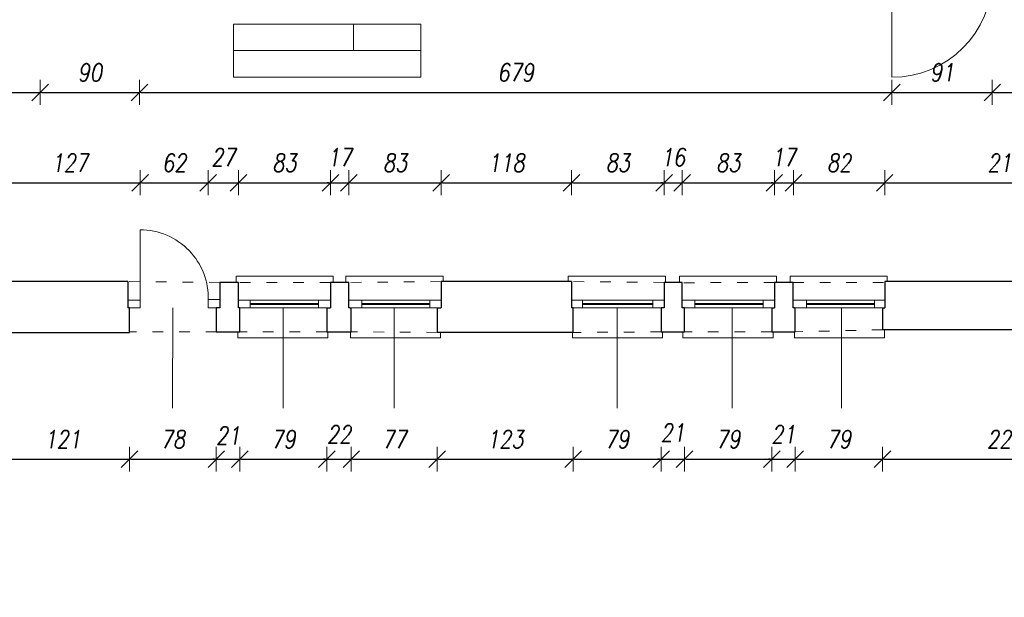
# Model space of a CAD drawing. Header units: millimetres. Extents: x -60479 to 14193, y -32440 to 949.
# Tile 30 of 68: x -37701 to -28816, y -13759 to -8543. Entities that reach past the tile are written whole.
import ezdxf

# ---------------------------------------------------------------- set-up
doc = ezdxf.new("R2010")
doc.units = ezdxf.units.MM
doc.header["$LTSCALE"] = 8
doc.linetypes.add('ACAD_ISO03W100', pattern=[30, 12, -18])
doc.layers.get('Defpoints').update_dxf_attribs({"lineweight": 0})
for name, color, linetype, lineweight in [('A_DIMEN', 7, 'Continuous', 0), ('BAM_OPISY POWIERZCHNI', 40, 'Continuous', 0), ('instalacje', 6, 'Continuous', 0), ('parter_dzwi i okna', 3, 'Continuous', 0), ('parter_parapet', 6, 'Continuous', 0), ('parter_podciąg', 2, 'ACAD_ISO03W100', 0), ('parter_rzut', 7, 'Continuous', 30), ('wymiarowanie', 4, 'Continuous', 0)]:
    doc.layers.add(name, color=color, linetype=linetype, lineweight=lineweight)
doc.styles.add('ROMANS1', font='romans.shx', dxfattribs={"width": 0.8, "oblique": 10})
doc.dimstyles.new('NARCH100', dxfattribs={"dimscale": 100, "dimtxt": 1.6, "dimasz": 0.15, "dimexe": 0, "dimexo": 0, "dimgap": 1, "dimtad": 1, "dimdec": 0, "dimlfac": 0.1, "dimrnd": 1, "dimdsep": 46, "dimtxsty": 'ROMANS1', "dimblk": 'wym', "dimcen": -1.5, "dimse1": 1, "dimse2": 1, "dimclrd": 4, "dimclre": 4, "dimclrt": 3, "dimadec": 0, "dimazin": 0, "dimtfac": 0.04, "dimtdec": 0, "dimtmove": 2, "dimatfit": 3, "dimldrblk": 'wym', "dimfxl": 0, "dimtolj": 1, "dimarcsym": 0})

# ---------------------------------------------------------------- blocks, each defined once
blk = doc.blocks.new('wym')
at = {"layer": 'A_DIMEN', "color": 4, "ltscale": 100}
for p, q in [((0, -7.5), (0, 7.5)), ((-5, -5), (5, 5)), ((-5, 0), (5, 0))]:
    blk.add_line(p, q, dxfattribs=at)
blk = doc.blocks.new('*D216')
at = {"layer": 'Defpoints', "color": 0, "transparency": 16777216}
for p in [(-37916.2, -11367.2, 22637.2), (-36710.8, -11367.2, 22637.2), (-36710.8, -12512.1)]:
    blk.add_point(p, dxfattribs=at)
at = {"layer": 'instalacje', "color": 4, "lineweight": -2, "transparency": 16777216}
blk.add_line((-37901.2, -12512.1), (-36725.8, -12512.1), dxfattribs=at)
at = {"layer": 'instalacje', "color": 4, "lineweight": -2, "transparency": 16777216, "xscale": 15, "yscale": 15, "zscale": 15, "rotation": 179.9999999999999}
blk.add_blockref('wym', (-37916.2, -12512.1), dxfattribs=at)
at = {"layer": 'instalacje', "color": 4, "lineweight": -2, "transparency": 16777216, "xscale": 15, "yscale": 15, "zscale": 15}
blk.add_blockref('wym', (-36710.8, -12512.1), dxfattribs=at)
at = {"layer": 'instalacje', "color": 3, "transparency": 16777216, "insert": (-37313.5, -12332.1), "char_height": 160, "attachment_point": 5, "style": 'ROMANS1'}
blk.add_mtext('\\A1;121', dxfattribs=at)
blk = doc.blocks.new('*D217')
at = {"layer": 'Defpoints', "color": 0, "transparency": 16777216}
for p in [(-36710.8, -11367.2, 22637.2), (-35926.4, -11362.9), (-35926.4, -12512.1)]:
    blk.add_point(p, dxfattribs=at)
at = {"layer": 'instalacje', "color": 4, "lineweight": -2, "transparency": 16777216}
blk.add_line((-36695.8, -12512.1), (-35941.4, -12512.1), dxfattribs=at)
at = {"layer": 'instalacje', "color": 4, "lineweight": -2, "transparency": 16777216, "xscale": 15, "yscale": 15, "zscale": 15, "rotation": 179.9999999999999}
blk.add_blockref('wym', (-36710.8, -12512.1), dxfattribs=at)
at = {"layer": 'instalacje', "color": 4, "lineweight": -2, "transparency": 16777216, "xscale": 15, "yscale": 15, "zscale": 15}
blk.add_blockref('wym', (-35926.4, -12512.1), dxfattribs=at)
at = {"layer": 'instalacje', "color": 3, "transparency": 16777216, "insert": (-36318.6, -12332.1), "char_height": 160, "attachment_point": 5, "style": 'ROMANS1'}
blk.add_mtext('\\A1;78', dxfattribs=at)
blk = doc.blocks.new('*D218')
at = {"layer": 'Defpoints', "color": 0, "transparency": 16777216}
for p in [(-35926.4, -11362.9), (-35714.9, -11362.6), (-35714.9, -12512.1)]:
    blk.add_point(p, dxfattribs=at)
at = {"layer": 'instalacje', "color": 4, "lineweight": -2, "transparency": 16777216}
for p, q in [((-35941.4, -12512.1), (-35956.4, -12512.1)), ((-35926.4, -12512.1), (-35714.9, -12512.1)), ((-35699.9, -12512.1), (-35684.9, -12512.1))]:
    blk.add_line(p, q, dxfattribs=at)
at = {"layer": 'instalacje', "color": 4, "lineweight": -2, "transparency": 16777216, "xscale": 15, "yscale": 15, "zscale": 15}
for p, rotation in [((-35926.4, -12512.1), 359.9999999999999), ((-35714.9, -12512.1), 179.9999999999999)]:
    blk.add_blockref('wym', p, dxfattribs=dict(at, rotation=rotation))
at = {"layer": 'instalacje', "color": 3, "transparency": 16777216, "insert": (-35820.6, -12299.3), "char_height": 160, "attachment_point": 5, "style": 'ROMANS1'}
blk.add_mtext('\\A1;21', dxfattribs=at)
blk = doc.blocks.new('*D219')
at = {"layer": 'Defpoints', "color": 0, "transparency": 16777216}
for p in [(-35714.9, -11362.6), (-34929.2, -11362.9), (-34929.2, -12512.1)]:
    blk.add_point(p, dxfattribs=at)
at = {"layer": 'instalacje', "color": 4, "lineweight": -2, "transparency": 16777216}
blk.add_line((-35699.9, -12512.1), (-34944.2, -12512.1), dxfattribs=at)
at = {"layer": 'instalacje', "color": 4, "lineweight": -2, "transparency": 16777216, "xscale": 15, "yscale": 15, "zscale": 15, "rotation": 179.9999999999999}
blk.add_blockref('wym', (-35714.9, -12512.1), dxfattribs=at)
at = {"layer": 'instalacje', "color": 4, "lineweight": -2, "transparency": 16777216, "xscale": 15, "yscale": 15, "zscale": 15}
blk.add_blockref('wym', (-34929.2, -12512.1), dxfattribs=at)
at = {"layer": 'instalacje', "color": 3, "transparency": 16777216, "insert": (-35322, -12332.1), "char_height": 160, "attachment_point": 5, "style": 'ROMANS1'}
blk.add_mtext('\\A1;79', dxfattribs=at)
blk = doc.blocks.new('*D220')
at = {"layer": 'Defpoints', "color": 0, "transparency": 16777216}
for p in [(-34929.2, -11362.9), (-34708.2, -11362.1), (-34708.2, -12512.1)]:
    blk.add_point(p, dxfattribs=at)
at = {"layer": 'instalacje', "color": 4, "lineweight": -2, "transparency": 16777216}
for p, q in [((-34944.2, -12512.1), (-34959.2, -12512.1)), ((-34929.2, -12512.1), (-34708.2, -12512.1)), ((-34693.2, -12512.1), (-34678.2, -12512.1))]:
    blk.add_line(p, q, dxfattribs=at)
at = {"layer": 'instalacje', "color": 4, "lineweight": -2, "transparency": 16777216, "xscale": 15, "yscale": 15, "zscale": 15}
for p, rotation in [((-34929.2, -12512.1), 359.9999999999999), ((-34708.2, -12512.1), 179.9999999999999)]:
    blk.add_blockref('wym', p, dxfattribs=dict(at, rotation=rotation))
at = {"layer": 'instalacje', "color": 3, "transparency": 16777216, "insert": (-34818.7, -12287.9), "char_height": 160, "attachment_point": 5, "style": 'ROMANS1'}
blk.add_mtext('\\A1;22', dxfattribs=at)
blk = doc.blocks.new('*D221')
at = {"layer": 'Defpoints', "color": 0, "transparency": 16777216}
for p in [(-34708.2, -11362.1), (-33933.2, -11367.2, 22637.2), (-33933.2, -12512.1)]:
    blk.add_point(p, dxfattribs=at)
at = {"layer": 'instalacje', "color": 4, "lineweight": -2, "transparency": 16777216}
blk.add_line((-34693.2, -12512.1), (-33948.2, -12512.1), dxfattribs=at)
at = {"layer": 'instalacje', "color": 4, "lineweight": -2, "transparency": 16777216, "xscale": 15, "yscale": 15, "zscale": 15, "rotation": 179.9999999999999}
blk.add_blockref('wym', (-34708.2, -12512.1), dxfattribs=at)
at = {"layer": 'instalacje', "color": 4, "lineweight": -2, "transparency": 16777216, "xscale": 15, "yscale": 15, "zscale": 15}
blk.add_blockref('wym', (-33933.2, -12512.1), dxfattribs=at)
at = {"layer": 'instalacje', "color": 3, "transparency": 16777216, "insert": (-34320.7, -12332.1), "char_height": 160, "attachment_point": 5, "style": 'ROMANS1'}
blk.add_mtext('\\A1;77', dxfattribs=at)
blk = doc.blocks.new('*D222')
at = {"layer": 'Defpoints', "color": 0, "transparency": 16777216}
for p in [(-33933.2, -11367.2, 22637.2), (-32706.1, -11367.2, 22637.2), (-32706.1, -12512.1)]:
    blk.add_point(p, dxfattribs=at)
at = {"layer": 'instalacje', "color": 4, "lineweight": -2, "transparency": 16777216}
blk.add_line((-33918.2, -12512.1), (-32721.1, -12512.1), dxfattribs=at)
at = {"layer": 'instalacje', "color": 4, "lineweight": -2, "transparency": 16777216, "xscale": 15, "yscale": 15, "zscale": 15, "rotation": 179.9999999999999}
blk.add_blockref('wym', (-33933.2, -12512.1), dxfattribs=at)
at = {"layer": 'instalacje', "color": 4, "lineweight": -2, "transparency": 16777216, "xscale": 15, "yscale": 15, "zscale": 15}
blk.add_blockref('wym', (-32706.1, -12512.1), dxfattribs=at)
at = {"layer": 'instalacje', "color": 3, "transparency": 16777216, "insert": (-33319.7, -12332.1), "char_height": 160, "attachment_point": 5, "style": 'ROMANS1'}
blk.add_mtext('\\A1;123', dxfattribs=at)
blk = doc.blocks.new('*D223')
at = {"layer": 'Defpoints', "color": 0, "transparency": 16777216}
for p in [(-32706.1, -11367.2, 22637.2), (-31913.2, -11362.9), (-31913.2, -12512.1)]:
    blk.add_point(p, dxfattribs=at)
at = {"layer": 'instalacje', "color": 4, "lineweight": -2, "transparency": 16777216}
blk.add_line((-32691.1, -12512.1), (-31928.2, -12512.1), dxfattribs=at)
at = {"layer": 'instalacje', "color": 4, "lineweight": -2, "transparency": 16777216, "xscale": 15, "yscale": 15, "zscale": 15, "rotation": 179.9999999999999}
blk.add_blockref('wym', (-32706.1, -12512.1), dxfattribs=at)
at = {"layer": 'instalacje', "color": 4, "lineweight": -2, "transparency": 16777216, "xscale": 15, "yscale": 15, "zscale": 15}
blk.add_blockref('wym', (-31913.2, -12512.1), dxfattribs=at)
at = {"layer": 'instalacje', "color": 3, "transparency": 16777216, "insert": (-32309.6, -12332.1), "char_height": 160, "attachment_point": 5, "style": 'ROMANS1'}
blk.add_mtext('\\A1;79', dxfattribs=at)
blk = doc.blocks.new('*D224')
at = {"layer": 'Defpoints', "color": 0, "transparency": 16777216}
for p in [(-31913.2, -11362.9), (-31701.6, -11362.6), (-31701.6, -12512.1)]:
    blk.add_point(p, dxfattribs=at)
at = {"layer": 'instalacje', "color": 4, "lineweight": -2, "transparency": 16777216}
for p, q in [((-31928.2, -12512.1), (-31943.2, -12512.1)), ((-31913.2, -12512.1), (-31701.6, -12512.1)), ((-31686.6, -12512.1), (-31671.6, -12512.1))]:
    blk.add_line(p, q, dxfattribs=at)
at = {"layer": 'instalacje', "color": 4, "lineweight": -2, "transparency": 16777216, "xscale": 15, "yscale": 15, "zscale": 15}
for p, rotation in [((-31913.2, -12512.1), 359.9999999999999), ((-31701.6, -12512.1), 179.9999999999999)]:
    blk.add_blockref('wym', p, dxfattribs=dict(at, rotation=rotation))
at = {"layer": 'instalacje', "color": 3, "transparency": 16777216, "insert": (-31807.4, -12272.7), "char_height": 160, "attachment_point": 5, "style": 'ROMANS1'}
blk.add_mtext('\\A1;21', dxfattribs=at)
blk = doc.blocks.new('*D225')
at = {"layer": 'Defpoints', "color": 0, "transparency": 16777216}
for p in [(-31701.6, -11362.6), (-30913.6, -11362.9), (-30913.6, -12512.1)]:
    blk.add_point(p, dxfattribs=at)
at = {"layer": 'instalacje', "color": 4, "lineweight": -2, "transparency": 16777216}
blk.add_line((-31686.6, -12512.1), (-30928.6, -12512.1), dxfattribs=at)
at = {"layer": 'instalacje', "color": 4, "lineweight": -2, "transparency": 16777216, "xscale": 15, "yscale": 15, "zscale": 15, "rotation": 179.9999999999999}
blk.add_blockref('wym', (-31701.6, -12512.1), dxfattribs=at)
at = {"layer": 'instalacje', "color": 4, "lineweight": -2, "transparency": 16777216, "xscale": 15, "yscale": 15, "zscale": 15}
blk.add_blockref('wym', (-30913.6, -12512.1), dxfattribs=at)
at = {"layer": 'instalacje', "color": 3, "transparency": 16777216, "insert": (-31307.6, -12332.1), "char_height": 160, "attachment_point": 5, "style": 'ROMANS1'}
blk.add_mtext('\\A1;79', dxfattribs=at)
blk = doc.blocks.new('*D226')
at = {"layer": 'Defpoints', "color": 0, "transparency": 16777216}
for p in [(-30913.6, -11362.9), (-30703, -11362.1), (-30703, -12512.1)]:
    blk.add_point(p, dxfattribs=at)
at = {"layer": 'instalacje', "color": 4, "lineweight": -2, "transparency": 16777216}
for p, q in [((-30928.6, -12512.1), (-30943.6, -12512.1)), ((-30913.6, -12512.1), (-30703, -12512.1)), ((-30688, -12512.1), (-30673, -12512.1))]:
    blk.add_line(p, q, dxfattribs=at)
at = {"layer": 'instalacje', "color": 4, "lineweight": -2, "transparency": 16777216, "xscale": 15, "yscale": 15, "zscale": 15}
for p, rotation in [((-30913.6, -12512.1), 359.9999999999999), ((-30703, -12512.1), 179.9999999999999)]:
    blk.add_blockref('wym', p, dxfattribs=dict(at, rotation=rotation))
at = {"layer": 'instalacje', "color": 3, "transparency": 16777216, "insert": (-30808.3, -12287.8), "char_height": 160, "attachment_point": 5, "style": 'ROMANS1'}
blk.add_mtext('\\A1;21', dxfattribs=at)
blk = doc.blocks.new('*D227')
at = {"layer": 'Defpoints', "color": 0, "transparency": 16777216}
for p in [(-30703, -11362.1), (-29913.9, -11343.2, 22637.2), (-29913.9, -12512.1)]:
    blk.add_point(p, dxfattribs=at)
at = {"layer": 'instalacje', "color": 4, "lineweight": -2, "transparency": 16777216}
blk.add_line((-30688, -12512.1), (-29928.9, -12512.1), dxfattribs=at)
at = {"layer": 'instalacje', "color": 4, "lineweight": -2, "transparency": 16777216, "xscale": 15, "yscale": 15, "zscale": 15, "rotation": 179.9999999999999}
blk.add_blockref('wym', (-30703, -12512.1), dxfattribs=at)
at = {"layer": 'instalacje', "color": 4, "lineweight": -2, "transparency": 16777216, "xscale": 15, "yscale": 15, "zscale": 15}
blk.add_blockref('wym', (-29913.9, -12512.1), dxfattribs=at)
at = {"layer": 'instalacje', "color": 3, "transparency": 16777216, "insert": (-30308.5, -12332.1), "char_height": 160, "attachment_point": 5, "style": 'ROMANS1'}
blk.add_mtext('\\A1;79', dxfattribs=at)
blk = doc.blocks.new('*D387')
at = {"layer": 'Defpoints', "color": 0, "transparency": 16777216}
for p in [(-29913.9, -11343.2, 22637.2), (-27701.9, -11343.2, 22637.2), (-27701.9, -12512.1)]:
    blk.add_point(p, dxfattribs=at)
at = {"layer": 'instalacje', "color": 4, "lineweight": -2, "transparency": 16777216}
blk.add_line((-29898.9, -12512.1), (-27716.9, -12512.1), dxfattribs=at)
at = {"layer": 'instalacje', "color": 4, "lineweight": -2, "transparency": 16777216, "xscale": 15, "yscale": 15, "zscale": 15, "rotation": 179.9999999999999}
blk.add_blockref('wym', (-29913.9, -12512.1), dxfattribs=at)
at = {"layer": 'instalacje', "color": 4, "lineweight": -2, "transparency": 16777216, "xscale": 15, "yscale": 15, "zscale": 15}
blk.add_blockref('wym', (-27701.9, -12512.1), dxfattribs=at)
at = {"layer": 'instalacje', "color": 3, "transparency": 16777216, "insert": (-28807.9, -12332.1), "char_height": 160, "attachment_point": 5, "style": 'ROMANS1'}
blk.add_mtext('\\A1;221', dxfattribs=at)
blk = doc.blocks.new('*D750')
at = {"layer": 'Defpoints', "color": 0, "transparency": 16777216}
for p in [(-36614.4, -10015.9), (-37884.4, -11076.6), (-36614.4, -11076.7)]:
    blk.add_point(p, dxfattribs=at)
at = {"layer": 'instalacje', "color": 4, "lineweight": -2, "transparency": 16777216}
blk.add_line((-37869.4, -10015.9), (-36629.4, -10015.9), dxfattribs=at)
at = {"layer": 'instalacje', "color": 4, "lineweight": -2, "transparency": 16777216, "xscale": 15, "yscale": 15, "zscale": 15, "rotation": 179.9999999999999}
blk.add_blockref('wym', (-37884.4, -10015.9), dxfattribs=at)
at = {"layer": 'instalacje', "color": 4, "lineweight": -2, "transparency": 16777216, "xscale": 15, "yscale": 15, "zscale": 15}
blk.add_blockref('wym', (-36614.4, -10015.9), dxfattribs=at)
at = {"layer": 'instalacje', "color": 3, "transparency": 16777216, "insert": (-37249.4, -9835.9), "char_height": 160, "attachment_point": 5, "style": 'ROMANS1'}
blk.add_mtext('\\A1;127', dxfattribs=at)
blk = doc.blocks.new('*D751')
at = {"layer": 'Defpoints', "color": 0, "transparency": 16777216}
for p in [(-35998.8, -10015.9), (-36614.4, -11076.7), (-35998.8, -11069.4)]:
    blk.add_point(p, dxfattribs=at)
at = {"layer": 'instalacje', "color": 4, "lineweight": -2, "transparency": 16777216}
blk.add_line((-36599.4, -10015.9), (-36013.8, -10015.9), dxfattribs=at)
at = {"layer": 'instalacje', "color": 4, "lineweight": -2, "transparency": 16777216, "xscale": 15, "yscale": 15, "zscale": 15, "rotation": 179.9999999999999}
blk.add_blockref('wym', (-36614.4, -10015.9), dxfattribs=at)
at = {"layer": 'instalacje', "color": 4, "lineweight": -2, "transparency": 16777216, "xscale": 15, "yscale": 15, "zscale": 15}
blk.add_blockref('wym', (-35998.8, -10015.9), dxfattribs=at)
at = {"layer": 'instalacje', "color": 3, "transparency": 16777216, "insert": (-36306.6, -9835.9), "char_height": 160, "attachment_point": 5, "style": 'ROMANS1'}
blk.add_mtext('\\A1;62', dxfattribs=at)
blk = doc.blocks.new('*D752')
at = {"layer": 'Defpoints', "color": 0, "transparency": 16777216}
for p in [(-35726.9, -10015.9), (-35998.8, -11069.4), (-35726.9, -11076.7)]:
    blk.add_point(p, dxfattribs=at)
at = {"layer": 'instalacje', "color": 4, "lineweight": -2, "transparency": 16777216}
blk.add_line((-35983.8, -10015.9), (-35741.9, -10015.9), dxfattribs=at)
at = {"layer": 'instalacje', "color": 4, "lineweight": -2, "transparency": 16777216, "xscale": 15, "yscale": 15, "zscale": 15, "rotation": 179.9999999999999}
blk.add_blockref('wym', (-35998.8, -10015.9), dxfattribs=at)
at = {"layer": 'instalacje', "color": 4, "lineweight": -2, "transparency": 16777216, "xscale": 15, "yscale": 15, "zscale": 15}
blk.add_blockref('wym', (-35726.9, -10015.9), dxfattribs=at)
at = {"layer": 'instalacje', "color": 3, "transparency": 16777216, "insert": (-35862.9, -9785.9), "char_height": 160, "attachment_point": 5, "style": 'ROMANS1'}
blk.add_mtext('\\A1;27', dxfattribs=at)
blk = doc.blocks.new('*D753')
at = {"layer": 'Defpoints', "color": 0, "transparency": 16777216}
for p in [(-34897, -10015.9), (-35726.9, -11076.7), (-34897, -11076.6)]:
    blk.add_point(p, dxfattribs=at)
at = {"layer": 'instalacje', "color": 4, "lineweight": -2, "transparency": 16777216}
blk.add_line((-35711.9, -10015.9), (-34912, -10015.9), dxfattribs=at)
at = {"layer": 'instalacje', "color": 4, "lineweight": -2, "transparency": 16777216, "xscale": 15, "yscale": 15, "zscale": 15, "rotation": 179.9999999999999}
blk.add_blockref('wym', (-35726.9, -10015.9), dxfattribs=at)
at = {"layer": 'instalacje', "color": 4, "lineweight": -2, "transparency": 16777216, "xscale": 15, "yscale": 15, "zscale": 15}
blk.add_blockref('wym', (-34897, -10015.9), dxfattribs=at)
at = {"layer": 'instalacje', "color": 3, "transparency": 16777216, "insert": (-35312, -9835.9), "char_height": 160, "attachment_point": 5, "style": 'ROMANS1'}
blk.add_mtext('\\A1;83', dxfattribs=at)
blk = doc.blocks.new('*D754')
at = {"layer": 'Defpoints', "color": 0, "transparency": 16777216}
for p in [(-34729.5, -10015.9), (-34897, -11076.6), (-34729.5, -11076.6)]:
    blk.add_point(p, dxfattribs=at)
at = {"layer": 'instalacje', "color": 4, "lineweight": -2, "transparency": 16777216}
for p, q in [((-34912, -10015.9), (-34927, -10015.9)), ((-34897, -10015.9), (-34729.5, -10015.9)), ((-34714.5, -10015.9), (-34699.5, -10015.9))]:
    blk.add_line(p, q, dxfattribs=at)
at = {"layer": 'instalacje', "color": 4, "lineweight": -2, "transparency": 16777216, "xscale": 15, "yscale": 15, "zscale": 15}
for p, rotation in [((-34897, -10015.9), 359.9999999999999), ((-34729.5, -10015.9), 179.9999999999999)]:
    blk.add_blockref('wym', p, dxfattribs=dict(at, rotation=rotation))
at = {"layer": 'instalacje', "color": 3, "transparency": 16777216, "insert": (-34813.2, -9785.9), "char_height": 160, "attachment_point": 5, "style": 'ROMANS1'}
blk.add_mtext('\\A1;17', dxfattribs=at)
blk = doc.blocks.new('*D755')
at = {"layer": 'Defpoints', "color": 0, "transparency": 16777216}
for p in [(-33897.3, -10015.9), (-34729.5, -11076.6), (-33897.3, -11076.6)]:
    blk.add_point(p, dxfattribs=at)
at = {"layer": 'instalacje', "color": 4, "lineweight": -2, "transparency": 16777216}
blk.add_line((-34714.5, -10015.9), (-33912.3, -10015.9), dxfattribs=at)
at = {"layer": 'instalacje', "color": 4, "lineweight": -2, "transparency": 16777216, "xscale": 15, "yscale": 15, "zscale": 15, "rotation": 179.9999999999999}
blk.add_blockref('wym', (-34729.5, -10015.9), dxfattribs=at)
at = {"layer": 'instalacje', "color": 4, "lineweight": -2, "transparency": 16777216, "xscale": 15, "yscale": 15, "zscale": 15}
blk.add_blockref('wym', (-33897.3, -10015.9), dxfattribs=at)
at = {"layer": 'instalacje', "color": 3, "transparency": 16777216, "insert": (-34313.4, -9835.9), "char_height": 160, "attachment_point": 5, "style": 'ROMANS1'}
blk.add_mtext('\\A1;83', dxfattribs=at)
blk = doc.blocks.new('*D756')
at = {"layer": 'Defpoints', "color": 0, "transparency": 16777216}
for p in [(-32720.8, -10015.9), (-33897.3, -11076.6), (-32720.8, -11076.7)]:
    blk.add_point(p, dxfattribs=at)
at = {"layer": 'instalacje', "color": 4, "lineweight": -2, "transparency": 16777216}
blk.add_line((-33882.3, -10015.9), (-32735.8, -10015.9), dxfattribs=at)
at = {"layer": 'instalacje', "color": 4, "lineweight": -2, "transparency": 16777216, "xscale": 15, "yscale": 15, "zscale": 15, "rotation": 179.9999999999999}
blk.add_blockref('wym', (-33897.3, -10015.9), dxfattribs=at)
at = {"layer": 'instalacje', "color": 4, "lineweight": -2, "transparency": 16777216, "xscale": 15, "yscale": 15, "zscale": 15}
blk.add_blockref('wym', (-32720.8, -10015.9), dxfattribs=at)
at = {"layer": 'instalacje', "color": 3, "transparency": 16777216, "insert": (-33309, -9835.9), "char_height": 160, "attachment_point": 5, "style": 'ROMANS1'}
blk.add_mtext('\\A1;118', dxfattribs=at)
blk = doc.blocks.new('*D757')
at = {"layer": 'Defpoints', "color": 0, "transparency": 16777216}
for p in [(-31886, -10015.9), (-32720.8, -11076.7), (-31886, -11076.6)]:
    blk.add_point(p, dxfattribs=at)
at = {"layer": 'instalacje', "color": 4, "lineweight": -2, "transparency": 16777216}
blk.add_line((-32705.8, -10015.9), (-31901, -10015.9), dxfattribs=at)
at = {"layer": 'instalacje', "color": 4, "lineweight": -2, "transparency": 16777216, "xscale": 15, "yscale": 15, "zscale": 15, "rotation": 179.9999999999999}
blk.add_blockref('wym', (-32720.8, -10015.9), dxfattribs=at)
at = {"layer": 'instalacje', "color": 4, "lineweight": -2, "transparency": 16777216, "xscale": 15, "yscale": 15, "zscale": 15}
blk.add_blockref('wym', (-31886, -10015.9), dxfattribs=at)
at = {"layer": 'instalacje', "color": 3, "transparency": 16777216, "insert": (-32303.4, -9835.9), "char_height": 160, "attachment_point": 5, "style": 'ROMANS1'}
blk.add_mtext('\\A1;83', dxfattribs=at)
blk = doc.blocks.new('*D758')
at = {"layer": 'Defpoints', "color": 0, "transparency": 16777216}
for p in [(-31723.3, -10015.9), (-31886, -11076.6), (-31723.3, -11076.7)]:
    blk.add_point(p, dxfattribs=at)
at = {"layer": 'instalacje', "color": 4, "lineweight": -2, "transparency": 16777216}
for p, q in [((-31901, -10015.9), (-31916, -10015.9)), ((-31886, -10015.9), (-31723.3, -10015.9)), ((-31708.3, -10015.9), (-31693.3, -10015.9))]:
    blk.add_line(p, q, dxfattribs=at)
at = {"layer": 'instalacje', "color": 4, "lineweight": -2, "transparency": 16777216, "xscale": 15, "yscale": 15, "zscale": 15}
for p, rotation in [((-31886, -10015.9), 359.9999999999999), ((-31723.3, -10015.9), 179.9999999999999)]:
    blk.add_blockref('wym', p, dxfattribs=dict(at, rotation=rotation))
at = {"layer": 'instalacje', "color": 3, "transparency": 16777216, "insert": (-31804.7, -9785.9), "char_height": 160, "attachment_point": 5, "style": 'ROMANS1'}
blk.add_mtext('\\A1;16', dxfattribs=at)
blk = doc.blocks.new('*D759')
at = {"layer": 'Defpoints', "color": 0, "transparency": 16777216}
for p in [(-30890.7, -10015.9), (-31723.3, -11076.7), (-30890.7, -11076.6)]:
    blk.add_point(p, dxfattribs=at)
at = {"layer": 'instalacje', "color": 4, "lineweight": -2, "transparency": 16777216}
blk.add_line((-31708.3, -10015.9), (-30905.7, -10015.9), dxfattribs=at)
at = {"layer": 'instalacje', "color": 4, "lineweight": -2, "transparency": 16777216, "xscale": 15, "yscale": 15, "zscale": 15, "rotation": 179.9999999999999}
blk.add_blockref('wym', (-31723.3, -10015.9), dxfattribs=at)
at = {"layer": 'instalacje', "color": 4, "lineweight": -2, "transparency": 16777216, "xscale": 15, "yscale": 15, "zscale": 15}
blk.add_blockref('wym', (-30890.7, -10015.9), dxfattribs=at)
at = {"layer": 'instalacje', "color": 3, "transparency": 16777216, "insert": (-31307, -9835.9), "char_height": 160, "attachment_point": 5, "style": 'ROMANS1'}
blk.add_mtext('\\A1;83', dxfattribs=at)
blk = doc.blocks.new('*D760')
at = {"layer": 'Defpoints', "color": 0, "transparency": 16777216}
for p in [(-30719.1, -10015.9), (-30890.7, -11076.6), (-30719.1, -11076.7)]:
    blk.add_point(p, dxfattribs=at)
at = {"layer": 'instalacje', "color": 4, "lineweight": -2, "transparency": 16777216}
for p, q in [((-30905.7, -10015.9), (-30920.7, -10015.9)), ((-30890.7, -10015.9), (-30719.1, -10015.9)), ((-30704.1, -10015.9), (-30689.1, -10015.9))]:
    blk.add_line(p, q, dxfattribs=at)
at = {"layer": 'instalacje', "color": 4, "lineweight": -2, "transparency": 16777216, "xscale": 15, "yscale": 15, "zscale": 15}
for p, rotation in [((-30890.7, -10015.9), 359.9999999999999), ((-30719.1, -10015.9), 179.9999999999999)]:
    blk.add_blockref('wym', p, dxfattribs=dict(at, rotation=rotation))
at = {"layer": 'instalacje', "color": 3, "transparency": 16777216, "insert": (-30804.9, -9785.9), "char_height": 160, "attachment_point": 5, "style": 'ROMANS1'}
blk.add_mtext('\\A1;17', dxfattribs=at)
blk = doc.blocks.new('*D761')
at = {"layer": 'Defpoints', "color": 0, "transparency": 16777216}
for p in [(-29895.1, -10015.9), (-30719.1, -11076.7), (-29895.1, -11076.6)]:
    blk.add_point(p, dxfattribs=at)
at = {"layer": 'instalacje', "color": 4, "lineweight": -2, "transparency": 16777216}
blk.add_line((-30704.1, -10015.9), (-29910.1, -10015.9), dxfattribs=at)
at = {"layer": 'instalacje', "color": 4, "lineweight": -2, "transparency": 16777216, "xscale": 15, "yscale": 15, "zscale": 15, "rotation": 179.9999999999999}
blk.add_blockref('wym', (-30719.1, -10015.9), dxfattribs=at)
at = {"layer": 'instalacje', "color": 4, "lineweight": -2, "transparency": 16777216, "xscale": 15, "yscale": 15, "zscale": 15}
blk.add_blockref('wym', (-29895.1, -10015.9), dxfattribs=at)
at = {"layer": 'instalacje', "color": 3, "transparency": 16777216, "insert": (-30307.1, -9835.9), "char_height": 160, "attachment_point": 5, "style": 'ROMANS1'}
blk.add_mtext('\\A1;82', dxfattribs=at)
blk = doc.blocks.new('*D762')
at = {"layer": 'Defpoints', "color": 0, "transparency": 16777216}
for p in [(-27712.3, -10015.9), (-29895.1, -11076.6), (-27712.3, -11076.7)]:
    blk.add_point(p, dxfattribs=at)
at = {"layer": 'instalacje', "color": 4, "lineweight": -2, "transparency": 16777216}
blk.add_line((-29880.1, -10015.9), (-27727.3, -10015.9), dxfattribs=at)
at = {"layer": 'instalacje', "color": 4, "lineweight": -2, "transparency": 16777216, "xscale": 15, "yscale": 15, "zscale": 15, "rotation": 179.9999999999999}
blk.add_blockref('wym', (-29895.1, -10015.9), dxfattribs=at)
at = {"layer": 'instalacje', "color": 4, "lineweight": -2, "transparency": 16777216, "xscale": 15, "yscale": 15, "zscale": 15}
blk.add_blockref('wym', (-27712.3, -10015.9), dxfattribs=at)
at = {"layer": 'instalacje', "color": 3, "transparency": 16777216, "insert": (-28803.7, -9835.9), "char_height": 160, "attachment_point": 5, "style": 'ROMANS1'}
blk.add_mtext('\\A1;218', dxfattribs=at)
blk = doc.blocks.new('*D634')
at = {"layer": 'Defpoints', "color": 0, "transparency": 16777216}
for p in [(-41870.1, -7935.7), (-37517.1, -7928.9), (-37517.1, -9200.1)]:
    blk.add_point(p, dxfattribs=at)
at = {"layer": 'instalacje', "color": 4, "lineweight": -2, "transparency": 16777216}
blk.add_line((-41855.1, -9200.1), (-37532.1, -9200.1), dxfattribs=at)
at = {"layer": 'instalacje', "color": 4, "lineweight": -2, "transparency": 16777216, "xscale": 15, "yscale": 15, "zscale": 15, "rotation": 179.9999999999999}
blk.add_blockref('wym', (-41870.1, -9200.1), dxfattribs=at)
at = {"layer": 'instalacje', "color": 4, "lineweight": -2, "transparency": 16777216, "xscale": 15, "yscale": 15, "zscale": 15}
blk.add_blockref('wym', (-37517.1, -9200.1), dxfattribs=at)
at = {"layer": 'instalacje', "color": 3, "transparency": 16777216, "insert": (-39693.6, -9020.1), "char_height": 160, "attachment_point": 5, "style": 'ROMANS1'}
blk.add_mtext('\\A1;435', dxfattribs=at)
blk = doc.blocks.new('*D635')
at = {"layer": 'Defpoints', "color": 0, "transparency": 16777216}
for p in [(-37517.1, -7928.9), (-36619.9, -7928.9), (-36619.9, -9200.1)]:
    blk.add_point(p, dxfattribs=at)
at = {"layer": 'instalacje', "color": 4, "lineweight": -2, "transparency": 16777216}
blk.add_line((-37502.1, -9200.1), (-36634.9, -9200.1), dxfattribs=at)
at = {"layer": 'instalacje', "color": 4, "lineweight": -2, "transparency": 16777216, "xscale": 15, "yscale": 15, "zscale": 15, "rotation": 179.9999999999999}
blk.add_blockref('wym', (-37517.1, -9200.1), dxfattribs=at)
at = {"layer": 'instalacje', "color": 4, "lineweight": -2, "transparency": 16777216, "xscale": 15, "yscale": 15, "zscale": 15}
blk.add_blockref('wym', (-36619.9, -9200.1), dxfattribs=at)
at = {"layer": 'instalacje', "color": 3, "transparency": 16777216, "insert": (-37068.5, -9020.1), "char_height": 160, "attachment_point": 5, "style": 'ROMANS1'}
blk.add_mtext('\\A1;90', dxfattribs=at)
blk = doc.blocks.new('*D636')
at = {"layer": 'Defpoints', "color": 0, "transparency": 16777216}
for p in [(-36619.9, -7928.9), (-29830.3, -8157.1), (-29830.3, -9200.1)]:
    blk.add_point(p, dxfattribs=at)
at = {"layer": 'instalacje', "color": 4, "lineweight": -2, "transparency": 16777216}
blk.add_line((-36604.9, -9200.1), (-29845.3, -9200.1), dxfattribs=at)
at = {"layer": 'instalacje', "color": 4, "lineweight": -2, "transparency": 16777216, "xscale": 15, "yscale": 15, "zscale": 15, "rotation": 179.9999999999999}
blk.add_blockref('wym', (-36619.9, -9200.1), dxfattribs=at)
at = {"layer": 'instalacje', "color": 4, "lineweight": -2, "transparency": 16777216, "xscale": 15, "yscale": 15, "zscale": 15}
blk.add_blockref('wym', (-29830.3, -9200.1), dxfattribs=at)
at = {"layer": 'instalacje', "color": 3, "transparency": 16777216, "insert": (-33225.1, -9020.1), "char_height": 160, "attachment_point": 5, "style": 'ROMANS1'}
blk.add_mtext('\\A1;679', dxfattribs=at)
blk = doc.blocks.new('*D637')
at = {"layer": 'Defpoints', "color": 0, "transparency": 16777216}
for p in [(-29830.3, -8157.1), (-28923.8, -8157.1), (-28923.8, -9200.1)]:
    blk.add_point(p, dxfattribs=at)
at = {"layer": 'instalacje', "color": 4, "lineweight": -2, "transparency": 16777216}
blk.add_line((-29815.3, -9200.1), (-28938.8, -9200.1), dxfattribs=at)
at = {"layer": 'instalacje', "color": 4, "lineweight": -2, "transparency": 16777216, "xscale": 15, "yscale": 15, "zscale": 15, "rotation": 179.9999999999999}
blk.add_blockref('wym', (-29830.3, -9200.1), dxfattribs=at)
at = {"layer": 'instalacje', "color": 4, "lineweight": -2, "transparency": 16777216, "xscale": 15, "yscale": 15, "zscale": 15}
blk.add_blockref('wym', (-28923.8, -9200.1), dxfattribs=at)
at = {"layer": 'instalacje', "color": 3, "transparency": 16777216, "insert": (-29377.1, -9020.1), "char_height": 160, "attachment_point": 5, "style": 'ROMANS1'}
blk.add_mtext('\\A1;91', dxfattribs=at)
blk = doc.blocks.new('*D638')
at = {"layer": 'Defpoints', "color": 0, "transparency": 16777216}
for p in [(-28923.8, -8157.1), (-25503.4, -8157.1), (-25503.4, -9200.1)]:
    blk.add_point(p, dxfattribs=at)
at = {"layer": 'instalacje', "color": 4, "lineweight": -2, "transparency": 16777216}
blk.add_line((-28908.8, -9200.1), (-25518.4, -9200.1), dxfattribs=at)
at = {"layer": 'instalacje', "color": 4, "lineweight": -2, "transparency": 16777216, "xscale": 15, "yscale": 15, "zscale": 15, "rotation": 179.9999999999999}
blk.add_blockref('wym', (-28923.8, -9200.1), dxfattribs=at)
at = {"layer": 'instalacje', "color": 4, "lineweight": -2, "transparency": 16777216, "xscale": 15, "yscale": 15, "zscale": 15}
blk.add_blockref('wym', (-25503.4, -9200.1), dxfattribs=at)
at = {"layer": 'instalacje', "color": 3, "transparency": 16777216, "insert": (-27213.6, -9020.1), "char_height": 160, "attachment_point": 5, "style": 'ROMANS1'}
blk.add_mtext('\\A1;342', dxfattribs=at)

msp = doc.modelspace()

# ---------------------------------------------------------------- linework, layer by layer
at = {"layer": 'BAM_OPISY POWIERZCHNI'}
msp.add_line((-34688, -8582.9), (-34688, -8822.9), dxfattribs=at)
for points in [[(-34079.4, -8582.9), (-35770, -8582.9)], [(-35770, -8582.9), (-35770, -8822.9), (-34079.4, -8822.9), (-34079.4, -8582.9)], [(-35770, -8822.9), (-35770, -9062.9), (-34079.4, -9062.9), (-34079.4, -8822.9)]]:
    msp.add_lwpolyline(points, dxfattribs=at)
at = {"layer": 'parter_dzwi i okna'}
for points in [[(-29830.3, -8157.1), (-29830.3, -9063.5)], [(-36614.4, -11076.7), (-36614.5, -10441.2)], [(-36614.4, -11076.7), (-36724, -11076.7)], [(-36614.4, -11146.6), (-36614.4, -11076.7)], [(-35999, -11146.6), (-35999, -11076.6)], [(-35998.8, -11069.4), (-35895.7, -11069.4)], [(-35726.9, -11076.7), (-34897, -11076.6)], [(-35621.1, -11146.6), (-35621.1, -11076.7)], [(-35621.1, -11106.3), (-35005.6, -11106.3)], [(-35005.6, -11146.6), (-35005.6, -11076.6)], [(-34729.5, -11076.7), (-33897.3, -11076.6)], [(-34614.6, -11146.6), (-34614.6, -11076.7)], [(-34614.6, -11106.3), (-33999.1, -11106.3)], [(-33999.1, -11146.6), (-33999.1, -11076.6)], [(-32720.8, -11076.7), (-31886, -11076.6)], [(-32621.4, -11146.6), (-32621.4, -11076.7)], [(-32621.4, -11106.3), (-31985.8, -11106.3)], [(-31985.8, -11146.6), (-31985.8, -11076.6)], [(-31723.3, -11076.7), (-30890.7, -11076.6)], [(-31607.9, -11146.6), (-31607.9, -11076.7)], [(-31607.9, -11106.3), (-30992.4, -11106.3)], [(-30992.4, -11146.6), (-30992.4, -11076.6)], [(-30719.1, -11076.7), (-29895.1, -11076.6)], [(-30601.4, -11146.6), (-30601.4, -11076.7)], [(-30601.4, -11106.3), (-29985.9, -11106.3)], [(-29985.9, -11146.6), (-29985.9, -11076.6)], [(-36710.8, -11146.6), (-36614.4, -11146.6)], [(-35999, -11146.6), (-35926.4, -11146.6)], [(-35714.9, -11146.6), (-34929.2, -11146.6)], [(-35621.1, -11115.9), (-35005.6, -11115.9)], [(-34708.2, -11146.6), (-33933.2, -11146.6)], [(-34614.6, -11115.9), (-33999.1, -11115.9)], [(-32706.1, -11146.6), (-31913.2, -11146.6)], [(-32621.4, -11115.9), (-31985.8, -11115.9)], [(-31701.6, -11146.6), (-30913.6, -11146.6)], [(-31607.9, -11115.9), (-30992.4, -11115.9)], [(-30703, -11146.6), (-29913.9, -11146.6)], [(-30601.4, -11115.9), (-29985.9, -11115.9)]]:
    msp.add_lwpolyline(points, dxfattribs=at)
for centre, radius, start, end in [((-29830.3, -8157.1), 906.5, 270, 0), ((-36614.5, -11056.9), 615.8, 358.16477, 90)]:
    msp.add_arc(centre, radius, start, end, dxfattribs=at)
at = {"layer": 'parter_parapet'}
for points in [[(-35748.5, -10915.8), (-35748.5, -10860.1), (-34871.5, -10860.1), (-34871.5, -10915.8)], [(-34756.9, -10915.8), (-34756.9, -10860.1), (-33880, -10860.1), (-33880, -10908.6)], [(-32750.3, -10908.6), (-32750.3, -10860.1), (-31873.4, -10860.1), (-31873.4, -10915.8)], [(-31747.5, -10915.8), (-31747.5, -10860.1), (-30870.5, -10860.1), (-30870.5, -10915.8)], [(-30748.4, -10915.8), (-30748.4, -10860.1), (-29871.5, -10860.1), (-29871.5, -10908.6)], [(-35732, -11362.6), (-35732, -11416.6), (-34919.6, -11416.6), (-34919.8, -11362.9)], [(-34716.5, -11362.1), (-34716.5, -11416.6), (-33904, -11416.6), (-33904.2, -11367.2)], [(-32712.2, -11367.2), (-32712.2, -11416.6), (-31899.7, -11416.6), (-31900, -11362.9)], [(-31715.1, -11362.6), (-31715.1, -11416.6), (-30902.6, -11416.6), (-30902.9, -11362.9)], [(-30708.2, -11362.1), (-30708.2, -11416.6), (-29895.7, -11416.6), (-29896, -11343.2)]]:
    msp.add_lwpolyline(points, dxfattribs=at)
at = {"layer": 'parter_podciąg'}
for points in [[(-35895.7, -10915.8), (-36724, -10908.6)], [(-34896.9, -10915.8), (-35727.4, -10915.8)], [(-33897.3, -10908.6), (-34730.2, -10915.8)], [(-31886, -10915.8), (-32720.8, -10908.6)], [(-30890.7, -10915.8), (-31723.8, -10918.5)], [(-30721.4, -10915.8), (-29895.1, -10915.8)], [(-35926.4, -11362.6), (-36710.8, -11362.6)], [(-34929.2, -11362.9), (-35714.9, -11362.6)], [(-31913.2, -11362.9), (-32706.1, -11367.2)], [(-30913.6, -11362.9), (-31701.6, -11362.9)]]:
    msp.add_lwpolyline(points, dxfattribs=at)
at = {"layer": 'parter_podciąg', "elevation": 22637.2}
for points in [[(-33933.2, -11367.2), (-34708.2, -11362.1)], [(-29913.9, -11343.2), (-30708.2, -11362.1)]]:
    msp.add_lwpolyline(points, dxfattribs=at)
at = {"layer": 'parter_rzut'}
for p, q in [((-36710.8, -11367.2, 22637.2), (-36710.8, -11146.6, 22637.2)), ((-33933.2, -11146.6, 22637.2), (-33933.2, -11367.2, 22637.2)), ((-32706.1, -11367.2, 22637.2), (-32706.1, -11146.6, 22637.2)), ((-29913.9, -11146.6, 22637.2), (-29913.9, -11343.2, 22637.2))]:
    msp.add_line(p, q, dxfattribs=at)
for points in [[(-36724, -10908.6), (-37884.4, -10908.6)], [(-36724, -10908.6), (-36724, -11146.6)], [(-35726.7, -11146.6), (-35727.4, -10915.8), (-35895.7, -10915.8)], [(-35895.7, -10915.8), (-35895.7, -11146.2)], [(-34729.2, -11146.2), (-34730.2, -10915.8), (-34896.9, -10915.8)], [(-34896.9, -10915.8), (-34896.9, -11146.6)], [(-33897.3, -10908.6), (-33897.3, -11146.6)], [(-32720.8, -10908.6), (-33897.3, -10908.6)], [(-32720.8, -10908.6), (-32720.8, -11146.6)], [(-31723.1, -11146.6), (-31723.8, -10915.8), (-31886, -10915.8)], [(-31886, -10915.8), (-31886, -11078.3)], [(-30720.3, -11146.2), (-30721.4, -10915.8), (-30890.7, -10915.8)], [(-30890.7, -10915.8), (-30890.7, -11146.6)], [(-27712.3, -10908.6), (-29895.1, -10908.6)], [(-29895.1, -10908.6), (-29895.1, -11146.6)], [(-31886, -11076.6), (-31886, -11146.2)], [(-36710.8, -11146.6), (-36724, -11146.6)], [(-35926.4, -11146.2), (-35926.4, -11362.9), (-35714.9, -11362.6), (-35714.9, -11146.6)], [(-35895.7, -11146.2), (-35926.4, -11146.2)], [(-35714.9, -11146.6), (-35726.7, -11146.6)], [(-34929.2, -11146.6), (-34929.2, -11362.9), (-34708.2, -11362.1), (-34708.2, -11146.2)], [(-34929.2, -11146.6), (-34897, -11146.6)], [(-34721.3, -11146.2), (-34729.2, -11146.2)], [(-34721.3, -11146.2), (-34716.2, -11146.2)], [(-34720.9, -11146.2), (-34708.2, -11146.2)], [(-33933.2, -11146.6), (-33897.3, -11146.6)], [(-32706.1, -11146.6), (-32720.8, -11146.6)], [(-31913.2, -11146.2), (-31913.2, -11362.9), (-31701.6, -11362.6), (-31701.6, -11146.6)], [(-31886, -11146.2), (-31913.2, -11146.2)], [(-31701.6, -11146.6), (-31723.1, -11146.6)], [(-30913.6, -11146.6), (-30913.6, -11362.9), (-30703, -11362.1), (-30703, -11146.2)], [(-30913.6, -11146.6), (-30890.7, -11146.6)], [(-30708.1, -11146.2), (-30720.3, -11146.2)], [(-30708.1, -11146.2), (-30703, -11146.2)], [(-30707.7, -11146.2), (-30703, -11146.2)], [(-29913.9, -11146.6), (-29895.1, -11146.6)]]:
    msp.add_lwpolyline(points, dxfattribs=at)
at = {"layer": 'parter_rzut', "elevation": 22637.2}
for points in [[(-37916.2, -11367.2), (-36710.8, -11367.2)], [(-32706.1, -11367.2), (-33933.2, -11367.2)], [(-27701.9, -11343.2), (-29913.9, -11343.2)]]:
    msp.add_lwpolyline(points, dxfattribs=at)
at = {"layer": 'wymiarowanie'}
for points in [[(-36320.7, -12052.1), (-36320.2, -11146.6)], [(-35322.6, -12052.1), (-35322, -11146.6)], [(-34321.2, -12052.1), (-34320.7, -11146.6)], [(-32310.2, -12052.1), (-32309.6, -11146.6)], [(-31272.5, -12052.1), (-31272, -11146.6)], [(-30286, -12052.1), (-30285.4, -11146.6)]]:
    msp.add_lwpolyline(points, dxfattribs=at)

# ---------------------------------------------------------------- dimensions: what is measured, and where the dimension line sits
at = {"layer": 'instalacje'}
for base, p1, p2, picture, middle in [((-37517.1, -9200.1), (-41870.1, -7935.7), (-37517.1, -7928.9), '*D634', (-39693.6, -9020.1)), ((-36619.9, -9200.1), (-37517.1, -7928.9), (-36619.9, -7928.9), '*D635', (-37068.5, -9020.1)), ((-29830.3, -9200.1), (-36619.9, -7928.9), (-29830.3, -8157.1), '*D636', (-33225.1, -9020.1)), ((-28923.8, -9200.1), (-29830.3, -8157.1), (-28923.8, -8157.1), '*D637', (-29377.1, -9020.1)), ((-25503.4, -9200.1), (-28923.8, -8157.1), (-25503.4, -8157.1), '*D638', (-27213.6, -9020.1)), ((-35726.9, -10015.9), (-35998.8, -11069.4), (-35726.9, -11076.7), '*D752', (-35862.9, -9785.9)), ((-34729.5, -10015.9), (-34897, -11076.6), (-34729.5, -11076.6), '*D754', (-34813.2, -9785.9)), ((-31723.3, -10015.9), (-31886, -11076.6), (-31723.3, -11076.7), '*D758', (-31804.7, -9785.9)), ((-30719.1, -10015.9), (-30890.7, -11076.6), (-30719.1, -11076.7), '*D760', (-30804.9, -9785.9)), ((-36614.4, -10015.9), (-37884.4, -11076.6), (-36614.4, -11076.7), '*D750', (-37249.4, -9835.9)), ((-35998.8, -10015.9), (-36614.4, -11076.7), (-35998.8, -11069.4), '*D751', (-36306.6, -9835.9)), ((-34897, -10015.9), (-35726.9, -11076.7), (-34897, -11076.6), '*D753', (-35312, -9835.9)), ((-33897.3, -10015.9), (-34729.5, -11076.6), (-33897.3, -11076.6), '*D755', (-34313.4, -9835.9)), ((-32720.8, -10015.9), (-33897.3, -11076.6), (-32720.8, -11076.7), '*D756', (-33309, -9835.9)), ((-31886, -10015.9), (-32720.8, -11076.7), (-31886, -11076.6), '*D757', (-32303.4, -9835.9)), ((-30890.7, -10015.9), (-31723.3, -11076.7), (-30890.7, -11076.6), '*D759', (-31307, -9835.9)), ((-29895.1, -10015.9), (-30719.1, -11076.7), (-29895.1, -11076.6), '*D761', (-30307.1, -9835.9)), ((-27712.3, -10015.9), (-29895.1, -11076.6), (-27712.3, -11076.7), '*D762', (-28803.7, -9835.9)), ((-36710.8, -12512.1), (-37916.2, -11367.2, 22637.2), (-36710.8, -11367.2, 22637.2), '*D216', (-37313.5, -12332.1)), ((-35926.4, -12512.1), (-36710.8, -11367.2, 22637.2), (-35926.4, -11362.9), '*D217', (-36318.6, -12332.1)), ((-34929.2, -12512.1), (-35714.9, -11362.6), (-34929.2, -11362.9), '*D219', (-35322, -12332.1)), ((-33933.2276, -12512.0752), (-34708.1622, -11362.117), (-33933.2276, -11367.1523, 22637.2311), '*D221', (-34320.6949, -12332.0752)), ((-32706.1, -12512.1), (-33933.2, -11367.2, 22637.2), (-32706.1, -11367.2, 22637.2), '*D222', (-33319.7, -12332.1)), ((-31913.2, -12512.1), (-32706.1, -11367.2, 22637.2), (-31913.2, -11362.9), '*D223', (-32309.6, -12332.1)), ((-30913.6, -12512.1), (-31701.6, -11362.6), (-30913.6, -11362.9), '*D225', (-31307.6, -12332.1)), ((-29913.9, -12512.1), (-30703, -11362.1), (-29913.9, -11343.2, 22637.2), '*D227', (-30308.5, -12332.1)), ((-27701.9, -12512.1), (-29913.9, -11343.2, 22637.2), (-27701.9, -11343.2, 22637.2), '*D387', (-28807.9, -12332.1))]:
    dim = msp.add_linear_dim(base=base, p1=p1, p2=p2, dimstyle='NARCH100', dxfattribs=at)
    dim.commit()
    dim.dimension.update_dxf_attribs({"geometry": picture, "text_midpoint": middle})
for base, p1, p2, picture, middle in [((-35714.9, -12512.1), (-35926.4, -11362.9), (-35714.9, -11362.6), '*D218', (-35820.6, -12299.3)), ((-34708.2, -12512.1), (-34929.2, -11362.9), (-34708.2, -11362.1), '*D220', (-34818.7, -12287.9)), ((-31701.6, -12512.1), (-31913.2, -11362.9), (-31701.6, -11362.6), '*D224', (-31807.4, -12272.7)), ((-30703, -12512.1), (-30913.6, -11362.9), (-30703, -11362.1), '*D226', (-30808.3, -12287.8))]:
    dim = msp.add_linear_dim(base=base, p1=p1, p2=p2, dimstyle='NARCH100', dxfattribs=at)
    dim.commit()
    dim.dimension.update_dxf_attribs({"geometry": picture, "text_midpoint": middle, "dimtype": 160})

doc.saveas('drawing.dxf')
